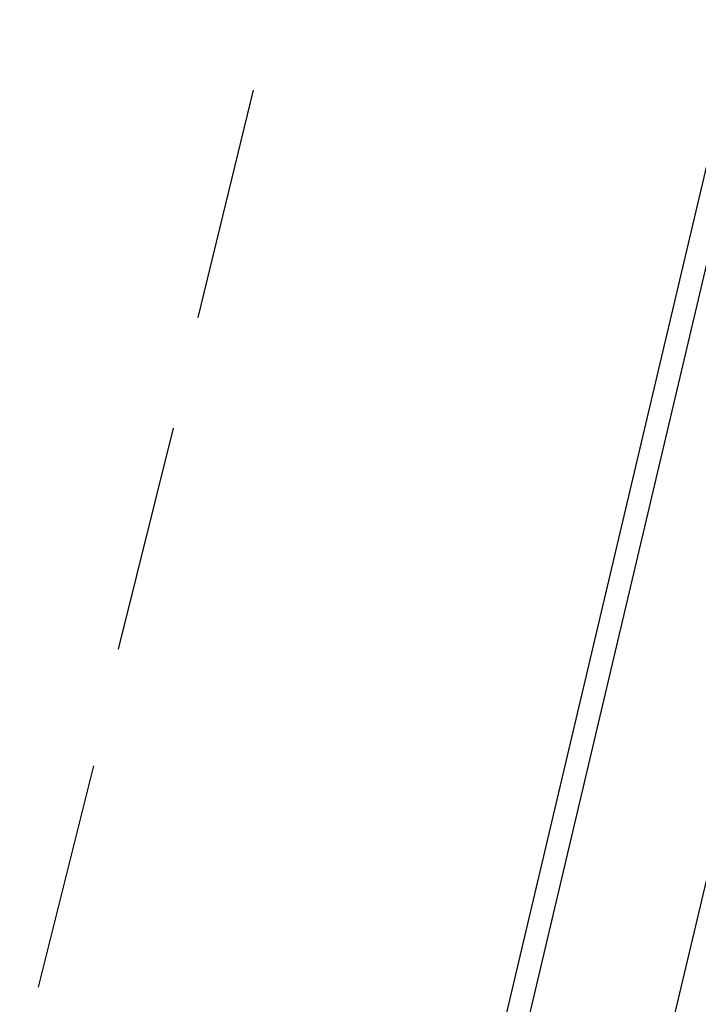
# Model space of a CAD drawing. Header units: feet. Extents: x -79 to 198, y -22 to 181.
# Tile 188 of 256: x 75.23 to 76.7, y 153.17 to 155.3. Entities that reach past the tile are written whole.
import ezdxf

# ---------------------------------------------------------------- set-up
doc = ezdxf.new("R2010")
doc.units = ezdxf.units.FT
doc.layers.add('A-LINEA', color=7, linetype='CONTINUOUS')

msp = doc.modelspace()

# ---------------------------------------------------------------- linework, layer by layer
at = {"layer": 'A-LINEA'}
for p, q in [((77.4533, 158.1111), (75.2267, 148.6711)), ((75.2667, 148.6178), (77.5067, 158.1244)), ((75.7333, 155.1511), (75.6133, 154.6578)), ((75.56, 154.4178), (75.44, 153.9378)), ((76.8667, 154.0711), (75.4267, 148.0044)), ((75.3867, 153.6844), (75.2667, 153.2044))]:
    msp.add_line(p, q, dxfattribs=at)

doc.saveas('drawing.dxf')
